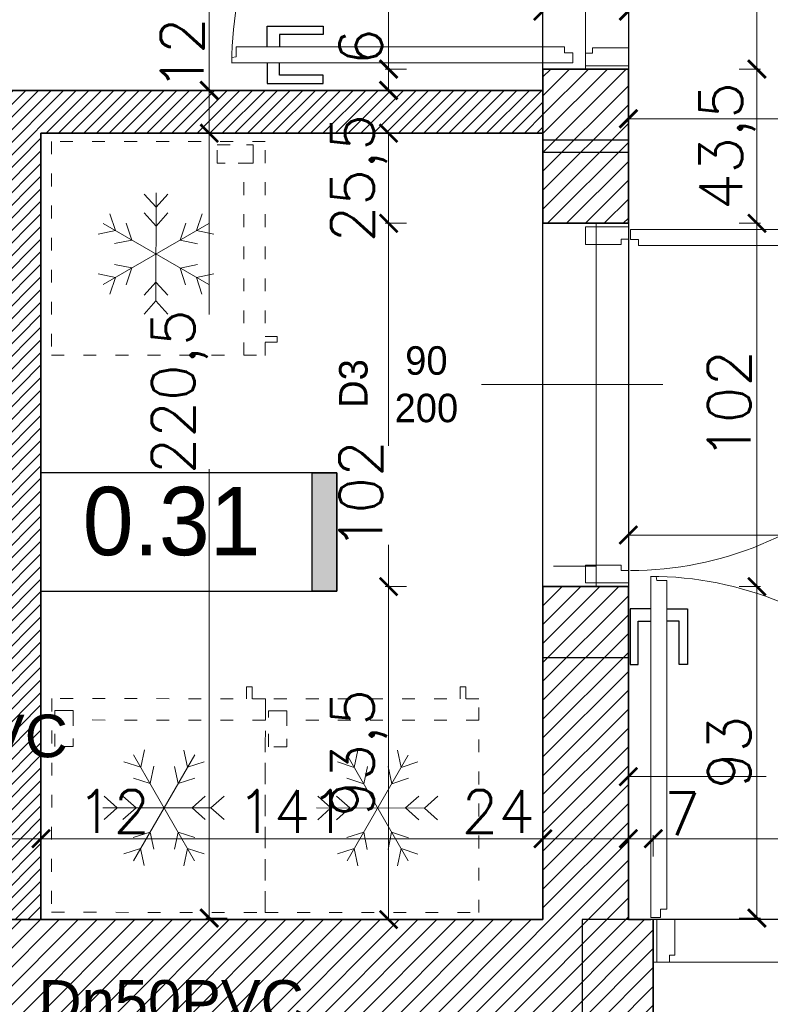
# Model space of a CAD drawing. Header units: millimetres. Extents: x -740 to 33545, y 5178 to 22494.
# Tile 108 of 250: x 9088 to 9299, y 10810 to 11086. Entities that reach past the tile are written whole.
import ezdxf
from ezdxf.lldxf.tags import DXFTag

# ---------------------------------------------------------------- set-up
doc = ezdxf.new("R2010")
doc.units = ezdxf.units.MM
doc.header["$MEASUREMENT"] = 0
doc.linetypes.add('ACAD_ISO03W100', pattern=[30, 12, -18])
doc.layers.get('Defpoints').update_dxf_attribs({"color": 252})
for name, color, linetype in [('_I_EKO_PODKLAD 3', 252, 'Continuous'), ('stolarka', 252, 'Continuous'), ('tabelki opis', 252, 'Continuous'), ('ULTRA-GASTRO TECHNOLOGIA', 252, 'Continuous')]:
    doc.layers.add(name, color=color, linetype=linetype)
for name, color, linetype, lineweight in [('_IS_EKO_KS_opis', 7, 'Continuous', 15), ('A_istniejÄ…ce Ĺ›ciany', 252, 'Continuous', 35), ('A_l.przerywana', 252, 'ICAD_ISO03W100', 9), ('A_opisy', 252, 'Continuous', 15), ('A_projektowane sciany', 252, 'Continuous', 35), ('A_wyposaĹĽenie', 252, 'Continuous', 9), ('l.przerywana', 252, 'ICAD_ISO03W100', 5), ('l.wypeĹ‚nien', 252, 'Continuous', 5), ('wymiarowanie', 252, 'Continuous', 9)]:
    doc.layers.add(name, color=color, linetype=linetype, lineweight=lineweight)
doc.styles.add('Arial_1', font='arial.ttf')
doc.styles.add('styl2', font='simplex.shx')
tags = doc.linetypes.add('ICAD_ISO03W100', pattern=[30, 12, -18]).pattern_tags.tags
tags[6:7] = [DXFTag(74, 4), DXFTag(75, 0), DXFTag(340, '0'), DXFTag(46, 1.0), DXFTag(50, 0.0), DXFTag(44, 0.0), DXFTag(45, 0.0)]
tags[4:5] = [DXFTag(74, 4), DXFTag(75, 0), DXFTag(340, '0'), DXFTag(46, 1.0), DXFTag(50, 0.0), DXFTag(44, 0.0), DXFTag(45, 0.0)]
doc.dimstyles.new('Skala 1-50', dxfattribs={"dimtxt": 12, "dimasz": 5, "dimexe": 1, "dimexo": 1, "dimgap": 1.5, "dimtad": 1, "dimdec": 1, "dimrnd": 0.5, "dimtxsty": 'styl2', "dimblk": 'ARCHTICK', "dimcen": 5, "dimadec": 0, "dimazin": 0, "dimtfac": 1, "dimtdec": 1, "dimtmove": 1, "dimatfit": 3, "dimldrblk": 'ARCHTICK', "dimfxl": 0, "dimlwd": -1, "dimlwe": -1, "dimarcsym": 0})

# ---------------------------------------------------------------- blocks, each defined once
blk = doc.blocks.new('_ArchTick')
at = {"color": 0, "linetype": 'ByBlock', "const_width": 0.15}
blk.add_lwpolyline([(-0.5, -0.5), (0.5, 0.5)], dxfattribs=at)
blk = doc.blocks.new('*D1146')
at = {"layer": 'Defpoints', "color": 0}
for p in [(9235.19, 11088.59), (8932.19, 11067.32), (9235.19, 11050.67)]:
    blk.add_point(p, dxfattribs=at)
at = {"layer": 'wymiarowanie', "color": 0}
for p, q in [((8932.19, 11083.59), (8932.19, 11089.59)), ((9235.19, 11083.59), (9235.19, 11089.59)), ((8932.19, 11088.59), (9097.67, 11088.59)), ((9235.19, 11088.59), (9127.19, 11088.59))]:
    blk.add_line(p, q, dxfattribs=at)
at = {"layer": 'wymiarowanie', "color": 0, "xscale": 5, "yscale": 5, "zscale": 5, "rotation": 180}
blk.add_blockref('_ArchTick', (8932.19, 11088.59), dxfattribs=at)
at = {"layer": 'wymiarowanie', "color": 0, "xscale": 5, "yscale": 5, "zscale": 5}
blk.add_blockref('_ArchTick', (9235.19, 11088.59), dxfattribs=at)
at = {"layer": 'wymiarowanie', "color": 0, "insert": (9112.43, 11096.39), "char_height": 12, "attachment_point": 5, "style": 'styl2'}
blk.add_mtext('303', dxfattribs=at)
blk = doc.blocks.new('*D1147')
at = {"layer": 'Defpoints', "color": 0}
for p in [(9259.19, 11088.59), (9259.19, 11074.65), (9235.19, 11050.67)]:
    blk.add_point(p, dxfattribs=at)
at = {"layer": 'wymiarowanie', "color": 0}
for p, q in [((9235.19, 11083.59), (9235.19, 11089.59)), ((9259.19, 11083.59), (9259.19, 11089.59)), ((9235.19, 11088.59), (9259.19, 11088.59)), ((9259.19, 11088.59), (9291.95, 11088.59))]:
    blk.add_line(p, q, dxfattribs=at)
at = {"layer": 'wymiarowanie', "color": 0, "xscale": 5, "yscale": 5, "zscale": 5, "rotation": 180}
blk.add_blockref('_ArchTick', (9235.19, 11088.59), dxfattribs=at)
at = {"layer": 'wymiarowanie', "color": 0, "xscale": 5, "yscale": 5, "zscale": 5}
blk.add_blockref('_ArchTick', (9259.19, 11088.59), dxfattribs=at)
at = {"layer": 'wymiarowanie', "color": 0, "insert": (9281.67, 11096.24), "char_height": 12, "attachment_point": 5, "style": 'styl2'}
blk.add_mtext('24', dxfattribs=at)
blk = doc.blocks.new('*D1148')
at = {"layer": 'Defpoints', "color": 0}
for p in [(9384.19, 11058.36), (9259.19, 11044.42), (9384.19, 11040.75)]:
    blk.add_point(p, dxfattribs=at)
at = {"layer": 'wymiarowanie', "color": 0}
for p, q in [((9259.19, 11053.36), (9259.19, 11059.36)), ((9384.19, 11053.36), (9384.19, 11059.36)), ((9259.19, 11058.36), (9302.96, 11058.36)), ((9384.19, 11058.36), (9330.59, 11058.36))]:
    blk.add_line(p, q, dxfattribs=at)
at = {"layer": 'wymiarowanie', "color": 0, "xscale": 5, "yscale": 5, "zscale": 5, "rotation": 180}
blk.add_blockref('_ArchTick', (9259.19, 11058.36), dxfattribs=at)
at = {"layer": 'wymiarowanie', "color": 0, "xscale": 5, "yscale": 5, "zscale": 5}
blk.add_blockref('_ArchTick', (9384.19, 11058.36), dxfattribs=at)
at = {"layer": 'wymiarowanie', "color": 0, "insert": (9316.77, 11066.16), "char_height": 12, "attachment_point": 5, "style": 'styl2'}
blk.add_mtext('125', dxfattribs=at)
blk = doc.blocks.new('A$C176D455E')
at = {"layer": '_I_EKO_PODKLAD 3', "lineweight": 9}
for p, q in [((16.24, 30.32), (12.93, 34.01)), ((16.24, 30.32), (19.55, 34.01)), ((4.85, 23.74), (3.31, 28.45)), ((16.24, 25.02), (12.93, 28.71)), ((16.24, 0), (16.24, 30.32)), ((16.24, 25.02), (19.55, 28.71)), ((27.64, 23.74), (29.17, 28.45)), ((31.11, 8.58), (1.38, 25.75)), ((1.38, 8.58), (31.11, 25.75)), ((9.44, 21.09), (7.9, 25.8)), ((23.04, 21.09), (24.58, 25.8)), ((4.85, 23.74), (0, 22.72)), ((27.64, 23.74), (32.48, 22.72)), ((9.44, 21.09), (4.59, 20.07)), ((23.04, 21.09), (27.89, 20.07)), ((9.44, 13.24), (4.59, 14.26)), ((23.04, 13.24), (27.89, 14.26)), ((4.85, 10.59), (0, 11.61)), ((9.44, 13.24), (7.9, 8.53)), ((23.04, 13.24), (24.58, 8.53)), ((27.64, 10.59), (32.48, 11.61)), ((4.85, 10.59), (3.31, 5.88)), ((16.24, 9.31), (12.93, 5.62)), ((16.24, 9.31), (19.55, 5.62)), ((27.64, 10.59), (29.17, 5.88)), ((16.24, 4.01), (12.93, 0.32)), ((16.24, 4.01), (19.55, 0.32))]:
    blk.add_line(p, q, dxfattribs=at)
blk = doc.blocks.new('A$C740E6856')
at = {"layer": '_I_EKO_PODKLAD 3', "linetype": 'ACAD_ISO03W100', "lineweight": 13, "ltscale": 0.3}
for p, q in [((9.37, 60), (9.37, 6.02)), ((0, 54.74), (3.37, 54.74))]:
    blk.add_line(p, q, dxfattribs=at)
at = {"layer": '_I_EKO_PODKLAD 3', "lineweight": 13}
for p, q in [((3.37, 56.27), (0, 56.27)), ((0, 56.27), (0, 54.74))]:
    blk.add_line(p, q, dxfattribs=at)
at = {"layer": '_I_EKO_PODKLAD 3', "linetype": 'ACAD_ISO03W100', "lineweight": 13, "ltscale": 0.3}
blk.add_lwpolyline([(3.37, 0), (63.37, 0), (63.37, 60), (3.37, 60)], close=True, dxfattribs=at)
at = {"layer": '_I_EKO_PODKLAD 3', "linetype": 'ACAD_ISO03W100', "lineweight": 13, "ltscale": 0.5}
blk.add_lwpolyline([(8.65, 0.91), (6.75, 0.91), (6.75, 6.02), (10.98, 6.02)], dxfattribs=at)
at = {"layer": '_I_EKO_PODKLAD 3', "linetype": 'ACAD_ISO03W100', "lineweight": 13, "ltscale": 0.3}
blk.add_lwpolyline([(14.61, 6.02), (16.85, 6.02), (16.85, 0.91), (11.8, 0.91)], dxfattribs=at)
at = {"layer": '_I_EKO_PODKLAD 3'}
blk.add_blockref('A$C176D455E', (17.78, 14.41), dxfattribs=at)
blk = doc.blocks.new('*D1300')
at = {"layer": 'Defpoints', "color": 0}
for p in [(9161.1, 11191.52), (9141.48, 11066.32), (9159.56, 11066.32)]:
    blk.add_point(p, dxfattribs=at)
at = {"layer": 'wymiarowanie', "color": 0}
for p, q in [((9146.48, 11191.52), (9140.48, 11191.52)), ((9141.48, 11191.52), (9141.48, 11176.02)), ((9141.48, 11066.32), (9141.48, 11148.38)), ((9146.48, 11066.32), (9140.48, 11066.32))]:
    blk.add_line(p, q, dxfattribs=at)
at = {"layer": 'wymiarowanie', "color": 0, "xscale": 5, "yscale": 5, "zscale": 5}
for p, rotation in [((9141.48, 11191.52), 90), ((9141.48, 11066.32), 270)]:
    blk.add_blockref('_ArchTick', p, dxfattribs=dict(at, rotation=rotation))
at = {"layer": 'wymiarowanie', "color": 0, "insert": (9133.68, 11162.2), "char_height": 12, "attachment_point": 5, "rotation": 90, "style": 'styl2'}
blk.add_mtext('125', dxfattribs=at)
blk = doc.blocks.new('*D1301')
at = {"layer": 'Defpoints', "color": 0}
for p in [(9112.54, 11323.52), (9083.25, 11066.32), (9111.54, 11066.32)]:
    blk.add_point(p, dxfattribs=at)
at = {"layer": 'wymiarowanie', "color": 0}
for p, q in [((9088.25, 11323.52), (9082.25, 11323.52)), ((9083.25, 11323.52), (9083.25, 11226.77)), ((9083.25, 11066.32), (9083.25, 11196.95)), ((9088.25, 11066.32), (9082.25, 11066.32))]:
    blk.add_line(p, q, dxfattribs=at)
at = {"layer": 'wymiarowanie', "color": 0, "xscale": 5, "yscale": 5, "zscale": 5}
for p, rotation in [((9083.25, 11323.52), 90), ((9083.25, 11066.32), 270)]:
    blk.add_blockref('_ArchTick', p, dxfattribs=dict(at, rotation=rotation))
at = {"layer": 'wymiarowanie', "color": 0, "insert": (9075.45, 11211.86), "char_height": 12, "attachment_point": 5, "rotation": 90, "style": 'styl2'}
blk.add_mtext('257', dxfattribs=at)
blk = doc.blocks.new('*D2262')
at = {"layer": 'Defpoints', "color": 0}
for p in [(9154.45, 11066.32), (9141.48, 11054.32), (9154.45, 11054.32)]:
    blk.add_point(p, dxfattribs=at)
at = {"layer": 'wymiarowanie', "color": 0}
for p, q in [((9146.48, 11066.32), (9140.48, 11066.32)), ((9141.48, 11066.32), (9141.48, 11054.32)), ((9146.48, 11054.32), (9140.48, 11054.32))]:
    blk.add_line(p, q, dxfattribs=at)
at = {"layer": 'wymiarowanie', "color": 0, "xscale": 5, "yscale": 5, "zscale": 5}
for p, rotation in [((9141.48, 11066.32), 90), ((9141.48, 11054.32), 270)]:
    blk.add_blockref('_ArchTick', p, dxfattribs=dict(at, rotation=rotation))
at = {"layer": 'wymiarowanie', "color": 0, "insert": (9133.83, 11076.53), "char_height": 12, "attachment_point": 5, "rotation": 90, "style": 'styl2'}
blk.add_mtext('12', dxfattribs=at)
blk = doc.blocks.new('*D2263')
at = {"layer": 'Defpoints', "color": 0}
for p in [(9154.45, 11054.32), (9141.48, 10833.91), (9160.29, 10833.91)]:
    blk.add_point(p, dxfattribs=at)
at = {"layer": 'wymiarowanie', "color": 0}
for p, q in [((9146.48, 11054.32), (9140.48, 11054.32)), ((9141.48, 11054.32), (9141.48, 11003.38)), ((9141.48, 10833.91), (9141.48, 10959.98)), ((9146.48, 10833.91), (9140.48, 10833.91))]:
    blk.add_line(p, q, dxfattribs=at)
at = {"layer": 'wymiarowanie', "color": 0, "xscale": 5, "yscale": 5, "zscale": 5}
for p, rotation in [((9141.48, 11054.32), 90), ((9141.48, 10833.91), 270)]:
    blk.add_blockref('_ArchTick', p, dxfattribs=dict(at, rotation=rotation))
at = {"layer": 'wymiarowanie', "color": 0, "insert": (9133.13, 10981.68), "char_height": 12, "attachment_point": 5, "rotation": 90, "style": 'styl2'}
blk.add_mtext('220,5', dxfattribs=at)
blk = doc.blocks.new('*D2268')
at = {"layer": 'Defpoints', "color": 0}
for p in [(9259.19, 10886.01), (9604.19, 10886.01), (9259.19, 10873.67)]:
    blk.add_point(p, dxfattribs=at)
at = {"layer": 'wymiarowanie', "color": 0}
for p, q in [((9259.19, 10878.67), (9259.19, 10872.67)), ((9604.19, 10878.67), (9604.19, 10872.67)), ((9259.19, 10873.67), (9399.62, 10873.67)), ((9604.19, 10873.67), (9429.04, 10873.67))]:
    blk.add_line(p, q, dxfattribs=at)
at = {"layer": 'wymiarowanie', "color": 0, "xscale": 5, "yscale": 5, "zscale": 5, "rotation": 180}
blk.add_blockref('_ArchTick', (9259.19, 10873.67), dxfattribs=at)
at = {"layer": 'wymiarowanie', "color": 0, "xscale": 5, "yscale": 5, "zscale": 5}
blk.add_blockref('_ArchTick', (9604.19, 10873.67), dxfattribs=at)
at = {"layer": 'wymiarowanie', "color": 0, "insert": (9414.33, 10881.47), "char_height": 12, "attachment_point": 5, "style": 'styl2'}
blk.add_mtext('345', dxfattribs=at)
blk = doc.blocks.new('*D2269')
at = {"layer": 'Defpoints', "color": 0}
for p in [(9235.19, 10871.63), (9259.19, 10868.55), (9235.19, 10856.21)]:
    blk.add_point(p, dxfattribs=at)
at = {"layer": 'wymiarowanie', "color": 0}
for p, q in [((9235.19, 10861.21), (9235.19, 10855.21)), ((9259.19, 10861.21), (9259.19, 10855.21)), ((9259.19, 10856.21), (9235.19, 10856.21))]:
    blk.add_line(p, q, dxfattribs=at)
at = {"layer": 'wymiarowanie', "color": 0, "xscale": 5, "yscale": 5, "zscale": 5, "rotation": 180}
blk.add_blockref('_ArchTick', (9235.19, 10856.21), dxfattribs=at)
at = {"layer": 'wymiarowanie', "color": 0, "xscale": 5, "yscale": 5, "zscale": 5}
blk.add_blockref('_ArchTick', (9259.19, 10856.21), dxfattribs=at)
at = {"layer": 'wymiarowanie', "color": 0, "insert": (9222.63, 10863.86), "char_height": 12, "attachment_point": 5, "style": 'styl2'}
blk.add_mtext('24', dxfattribs=at)
blk = doc.blocks.new('*D2270')
at = {"layer": 'Defpoints', "color": 0}
for p in [(9094.19, 10875.58), (9235.19, 10871.63), (9094.19, 10856.21)]:
    blk.add_point(p, dxfattribs=at)
at = {"layer": 'wymiarowanie', "color": 0}
for p, q in [((9094.19, 10861.21), (9094.19, 10855.21)), ((9235.19, 10861.21), (9235.19, 10855.21)), ((9235.19, 10856.21), (9094.19, 10856.21))]:
    blk.add_line(p, q, dxfattribs=at)
at = {"layer": 'wymiarowanie', "color": 0, "xscale": 5, "yscale": 5, "zscale": 5, "rotation": 180}
blk.add_blockref('_ArchTick', (9094.19, 10856.21), dxfattribs=at)
at = {"layer": 'wymiarowanie', "color": 0, "xscale": 5, "yscale": 5, "zscale": 5}
blk.add_blockref('_ArchTick', (9235.19, 10856.21), dxfattribs=at)
at = {"layer": 'wymiarowanie', "color": 0, "insert": (9164.69, 10863.86), "char_height": 12, "attachment_point": 5, "style": 'styl2'}
blk.add_mtext('141', dxfattribs=at)
blk = doc.blocks.new('*D2273')
at = {"layer": 'Defpoints', "color": 0}
for p in [(9082.19, 10869.69), (9094.19, 10869.69), (9082.19, 10856.21)]:
    blk.add_point(p, dxfattribs=at)
at = {"layer": 'wymiarowanie', "color": 0}
for p, q in [((9082.19, 10861.21), (9082.19, 10855.21)), ((9094.19, 10861.21), (9094.19, 10855.21)), ((9094.19, 10856.21), (9082.19, 10856.21)), ((9094.19, 10856.21), (9123.82, 10856.21))]:
    blk.add_line(p, q, dxfattribs=at)
at = {"layer": 'wymiarowanie', "color": 0, "xscale": 5, "yscale": 5, "zscale": 5, "rotation": 180}
blk.add_blockref('_ArchTick', (9082.19, 10856.21), dxfattribs=at)
at = {"layer": 'wymiarowanie', "color": 0, "xscale": 5, "yscale": 5, "zscale": 5}
blk.add_blockref('_ArchTick', (9094.19, 10856.21), dxfattribs=at)
at = {"layer": 'wymiarowanie', "color": 0, "insert": (9114.56, 10863.86), "char_height": 12, "attachment_point": 5, "style": 'styl2'}
blk.add_mtext('12', dxfattribs=at)
blk = doc.blocks.new('*D2534')
at = {"layer": 'Defpoints', "color": 0}
for p in [(9235.19, 11125.14), (9077.19, 11066.32), (9235.19, 11066.32)]:
    blk.add_point(p, dxfattribs=at)
at = {"layer": 'wymiarowanie', "color": 0}
for p, q in [((9077.19, 11120.14), (9077.19, 11126.14)), ((9077.19, 11125.14), (9235.19, 11125.14)), ((9235.19, 11120.14), (9235.19, 11126.14))]:
    blk.add_line(p, q, dxfattribs=at)
at = {"layer": 'wymiarowanie', "color": 0, "xscale": 5, "yscale": 5, "zscale": 5, "rotation": 180}
blk.add_blockref('_ArchTick', (9077.19, 11125.14), dxfattribs=at)
at = {"layer": 'wymiarowanie', "color": 0, "xscale": 5, "yscale": 5, "zscale": 5}
blk.add_blockref('_ArchTick', (9235.19, 11125.14), dxfattribs=at)
at = {"layer": 'wymiarowanie', "color": 0, "insert": (9156.19, 11132.94), "char_height": 12, "attachment_point": 5, "style": 'styl2'}
blk.add_mtext('158', dxfattribs=at)
blk = doc.blocks.new('*D2538')
at = {"layer": 'Defpoints', "color": 0}
for p in [(9384.19, 10958.52), (9259.19, 10954.08), (9384.19, 10941.47)]:
    blk.add_point(p, dxfattribs=at)
at = {"layer": 'wymiarowanie', "color": 0}
for p, q in [((9259.19, 10946.47), (9259.19, 10940.47)), ((9384.19, 10946.47), (9384.19, 10940.47)), ((9259.19, 10941.47), (9384.19, 10941.47))]:
    blk.add_line(p, q, dxfattribs=at)
at = {"layer": 'wymiarowanie', "color": 0, "xscale": 5, "yscale": 5, "zscale": 5, "rotation": 180}
blk.add_blockref('_ArchTick', (9259.19, 10941.47), dxfattribs=at)
at = {"layer": 'wymiarowanie', "color": 0, "xscale": 5, "yscale": 5, "zscale": 5}
blk.add_blockref('_ArchTick', (9384.19, 10941.47), dxfattribs=at)
at = {"layer": 'wymiarowanie', "color": 0, "insert": (9321.69, 10949.27), "char_height": 12, "attachment_point": 5, "style": 'styl2'}
blk.add_mtext('125', dxfattribs=at)
blk = doc.blocks.new('*D2542')
at = {"layer": 'Defpoints', "color": 0}
for p in [(9266.19, 10856.21), (9259.19, 10833.52), (9266.19, 10833.52)]:
    blk.add_point(p, dxfattribs=at)
at = {"layer": 'wymiarowanie', "color": 0}
for p, q in [((9259.19, 10851.21), (9259.19, 10857.21)), ((9266.19, 10851.21), (9266.19, 10857.21)), ((9259.19, 10856.21), (9266.19, 10856.21))]:
    blk.add_line(p, q, dxfattribs=at)
at = {"layer": 'wymiarowanie', "color": 0, "xscale": 5, "yscale": 5, "zscale": 5, "rotation": 180}
blk.add_blockref('_ArchTick', (9259.19, 10856.21), dxfattribs=at)
at = {"layer": 'wymiarowanie', "color": 0, "xscale": 5, "yscale": 5, "zscale": 5}
blk.add_blockref('_ArchTick', (9266.19, 10856.21), dxfattribs=at)
at = {"layer": 'wymiarowanie', "color": 0, "insert": (9274.31, 10863.19), "char_height": 12, "attachment_point": 5, "style": 'styl2'}
blk.add_mtext('7', dxfattribs=at)
blk = doc.blocks.new('*D2543')
at = {"layer": 'Defpoints', "color": 0}
for p in [(9368.19, 10856.21), (9266.19, 10833.52), (9368.19, 10833.52)]:
    blk.add_point(p, dxfattribs=at)
at = {"layer": 'wymiarowanie', "color": 0}
for p, q in [((9266.19, 10851.21), (9266.19, 10857.21)), ((9368.19, 10851.21), (9368.19, 10857.21)), ((9266.19, 10856.21), (9332.42, 10856.21)), ((9368.19, 10856.21), (9360.19, 10856.21))]:
    blk.add_line(p, q, dxfattribs=at)
at = {"layer": 'wymiarowanie', "color": 0, "xscale": 5, "yscale": 5, "zscale": 5, "rotation": 180}
blk.add_blockref('_ArchTick', (9266.19, 10856.21), dxfattribs=at)
at = {"layer": 'wymiarowanie', "color": 0, "xscale": 5, "yscale": 5, "zscale": 5}
blk.add_blockref('_ArchTick', (9368.19, 10856.21), dxfattribs=at)
at = {"layer": 'wymiarowanie', "color": 0, "insert": (9346.3, 10864.01), "char_height": 12, "attachment_point": 5, "style": 'styl2'}
blk.add_mtext('102', dxfattribs=at)
blk = doc.blocks.new('*D2707')
at = {"layer": 'Defpoints', "color": 0}
for p in [(9235.19, 11174.32), (9191.85, 11072.32), (9235.19, 11072.32)]:
    blk.add_point(p, dxfattribs=at)
at = {"layer": 'wymiarowanie', "color": 0}
for p, q in [((9196.85, 11174.32), (9190.85, 11174.32)), ((9191.85, 11174.32), (9191.85, 11072.32)), ((9196.85, 11072.32), (9190.85, 11072.32))]:
    blk.add_line(p, q, dxfattribs=at)
at = {"layer": 'wymiarowanie', "color": 0, "xscale": 5, "yscale": 5, "zscale": 5}
for p, rotation in [((9191.85, 11174.32), 90), ((9191.85, 11072.32), 270)]:
    blk.add_blockref('_ArchTick', p, dxfattribs=dict(at, rotation=rotation))
at = {"layer": 'wymiarowanie', "color": 0, "insert": (9184.05, 11123.32), "char_height": 12, "attachment_point": 5, "rotation": 90, "style": 'styl2'}
blk.add_mtext('102', dxfattribs=at)
blk = doc.blocks.new('*D2708')
at = {"layer": 'Defpoints', "color": 0}
for p in [(9235.19, 11072.32), (9191.85, 11066.32), (9235.19, 11066.32)]:
    blk.add_point(p, dxfattribs=at)
at = {"layer": 'wymiarowanie', "color": 0}
for p, q in [((9196.85, 11072.32), (9190.85, 11072.32)), ((9191.85, 11072.32), (9191.85, 11066.32)), ((9196.85, 11066.32), (9190.85, 11066.32))]:
    blk.add_line(p, q, dxfattribs=at)
at = {"layer": 'wymiarowanie', "color": 0, "xscale": 5, "yscale": 5, "zscale": 5}
for p, rotation in [((9191.85, 11072.32), 90), ((9191.85, 11066.32), 270)]:
    blk.add_blockref('_ArchTick', p, dxfattribs=dict(at, rotation=rotation))
at = {"layer": 'wymiarowanie', "color": 0, "insert": (9184.05, 11078.59), "char_height": 12, "attachment_point": 5, "rotation": 90, "style": 'styl2'}
blk.add_mtext('6', dxfattribs=at)
blk = doc.blocks.new('*D2710')
at = {"layer": 'Defpoints', "color": 0}
for p in [(9235.19, 11054.32), (9191.85, 11029.02), (9235.19, 11029.02)]:
    blk.add_point(p, dxfattribs=at)
at = {"layer": 'wymiarowanie', "color": 0}
for p, q in [((9196.85, 11054.32), (9190.85, 11054.32)), ((9191.85, 11054.32), (9191.85, 11029.02)), ((9196.85, 11029.02), (9190.85, 11029.02))]:
    blk.add_line(p, q, dxfattribs=at)
at = {"layer": 'wymiarowanie', "color": 0, "xscale": 5, "yscale": 5, "zscale": 5}
for p, rotation in [((9191.85, 11054.32), 90), ((9191.85, 11029.02), 270)]:
    blk.add_blockref('_ArchTick', p, dxfattribs=dict(at, rotation=rotation))
at = {"layer": 'wymiarowanie', "color": 0, "insert": (9183.5, 11041.67), "char_height": 12, "attachment_point": 5, "rotation": 90, "style": 'styl2'}
blk.add_mtext('25,5', dxfattribs=at)
blk = doc.blocks.new('*D2711')
at = {"layer": 'Defpoints', "color": 0}
for p in [(9235.19, 11029.02), (9191.85, 10927.02), (9235.19, 10927.02)]:
    blk.add_point(p, dxfattribs=at)
at = {"layer": 'wymiarowanie', "color": 0}
for p, q in [((9196.85, 11029.02), (9190.85, 11029.02)), ((9191.85, 11029.02), (9191.85, 10966.53)), ((9191.85, 10927.02), (9191.85, 10938.76)), ((9196.85, 10927.02), (9190.85, 10927.02))]:
    blk.add_line(p, q, dxfattribs=at)
at = {"layer": 'wymiarowanie', "color": 0, "xscale": 5, "yscale": 5, "zscale": 5}
for p, rotation in [((9191.85, 11029.02), 90), ((9191.85, 10927.02), 270)]:
    blk.add_blockref('_ArchTick', p, dxfattribs=dict(at, rotation=rotation))
at = {"layer": 'wymiarowanie', "color": 0, "insert": (9184.05, 10952.65), "char_height": 12, "attachment_point": 5, "rotation": 90, "style": 'styl2'}
blk.add_mtext('102', dxfattribs=at)
blk = doc.blocks.new('*D2712')
at = {"layer": 'Defpoints', "color": 0}
for p in [(9235.19, 10927.02), (9191.85, 10833.52), (9235.19, 10833.52)]:
    blk.add_point(p, dxfattribs=at)
at = {"layer": 'wymiarowanie', "color": 0}
for p, q in [((9196.85, 10927.02), (9190.85, 10927.02)), ((9191.85, 10927.02), (9191.85, 10833.52)), ((9196.85, 10833.52), (9190.85, 10833.52))]:
    blk.add_line(p, q, dxfattribs=at)
at = {"layer": 'wymiarowanie', "color": 0, "xscale": 5, "yscale": 5, "zscale": 5}
for p, rotation in [((9191.85, 10927.02), 90), ((9191.85, 10833.52), 270)]:
    blk.add_blockref('_ArchTick', p, dxfattribs=dict(at, rotation=rotation))
at = {"layer": 'wymiarowanie', "color": 0, "insert": (9183.5, 10880.27), "char_height": 12, "attachment_point": 5, "rotation": 90, "style": 'styl2'}
blk.add_mtext('93,5', dxfattribs=at)
blk = doc.blocks.new('*D2724')
at = {"layer": 'Defpoints', "color": 0}
for p in [(9259.11, 11174.32), (9259.19, 11072.32), (9295.31, 11072.32)]:
    blk.add_point(p, dxfattribs=at)
at = {"layer": 'wymiarowanie', "color": 0}
for p, q in [((9290.31, 11174.32), (9296.31, 11174.32)), ((9295.31, 11174.32), (9295.31, 11072.32)), ((9290.31, 11072.32), (9296.31, 11072.32))]:
    blk.add_line(p, q, dxfattribs=at)
at = {"layer": 'wymiarowanie', "color": 0, "xscale": 5, "yscale": 5, "zscale": 5}
for p, rotation in [((9295.31, 11174.32), 90), ((9295.31, 11072.32), 270)]:
    blk.add_blockref('_ArchTick', p, dxfattribs=dict(at, rotation=rotation))
at = {"layer": 'wymiarowanie', "color": 0, "insert": (9287.51, 11123.32), "char_height": 12, "attachment_point": 5, "rotation": 90, "style": 'styl2'}
blk.add_mtext('102', dxfattribs=at)
blk = doc.blocks.new('*D2725')
at = {"layer": 'Defpoints', "color": 0}
for p in [(9259.19, 11072.32), (9259.19, 11029.02), (9295.31, 11029.02)]:
    blk.add_point(p, dxfattribs=at)
at = {"layer": 'wymiarowanie', "color": 0}
for p, q in [((9290.31, 11072.32), (9296.31, 11072.32)), ((9295.31, 11072.32), (9295.31, 11029.02)), ((9290.31, 11029.02), (9296.31, 11029.02))]:
    blk.add_line(p, q, dxfattribs=at)
at = {"layer": 'wymiarowanie', "color": 0, "xscale": 5, "yscale": 5, "zscale": 5}
for p, rotation in [((9295.31, 11072.32), 90), ((9295.31, 11029.02), 270)]:
    blk.add_blockref('_ArchTick', p, dxfattribs=dict(at, rotation=rotation))
at = {"layer": 'wymiarowanie', "color": 0, "insert": (9286.97, 11050.67), "char_height": 12, "attachment_point": 5, "rotation": 90, "style": 'styl2'}
blk.add_mtext('43,5', dxfattribs=at)
blk = doc.blocks.new('*D2726')
at = {"layer": 'Defpoints', "color": 0}
for p in [(9259.19, 11029.02), (9259.19, 10927.02), (9295.31, 10927.02)]:
    blk.add_point(p, dxfattribs=at)
at = {"layer": 'wymiarowanie', "color": 0}
for p, q in [((9290.31, 11029.02), (9296.31, 11029.02)), ((9295.31, 11029.02), (9295.31, 10927.02)), ((9290.31, 10927.02), (9296.31, 10927.02))]:
    blk.add_line(p, q, dxfattribs=at)
at = {"layer": 'wymiarowanie', "color": 0, "xscale": 5, "yscale": 5, "zscale": 5}
for p, rotation in [((9295.31, 11029.02), 90), ((9295.31, 10927.02), 270)]:
    blk.add_blockref('_ArchTick', p, dxfattribs=dict(at, rotation=rotation))
at = {"layer": 'wymiarowanie', "color": 0, "insert": (9287.51, 10978.02), "char_height": 12, "attachment_point": 5, "rotation": 90, "style": 'styl2'}
blk.add_mtext('102', dxfattribs=at)
blk = doc.blocks.new('*D2727')
at = {"layer": 'Defpoints', "color": 0}
for p in [(9259.19, 10927.02), (9279.52, 10833.92), (9295.31, 10833.92)]:
    blk.add_point(p, dxfattribs=at)
at = {"layer": 'wymiarowanie', "color": 0}
for p, q in [((9290.31, 10927.02), (9296.31, 10927.02)), ((9295.31, 10927.02), (9295.31, 10833.92)), ((9290.31, 10833.92), (9296.31, 10833.92))]:
    blk.add_line(p, q, dxfattribs=at)
at = {"layer": 'wymiarowanie', "color": 0, "xscale": 5, "yscale": 5, "zscale": 5}
for p, rotation in [((9295.31, 10927.02), 90), ((9295.31, 10833.92), 270)]:
    blk.add_blockref('_ArchTick', p, dxfattribs=dict(at, rotation=rotation))
at = {"layer": 'wymiarowanie', "color": 0, "insert": (9287.51, 10880.47), "char_height": 12, "attachment_point": 5, "rotation": 90, "style": 'styl2'}
blk.add_mtext('93', dxfattribs=at)

msp = doc.modelspace()

# ---------------------------------------------------------------- hatches: boundary and pattern name
at = {"layer": 'l.wypeĹ‚nien'}
h = msp.add_hatch(dxfattribs=at)
h.set_pattern_fill('ANSI31', color=256, scale=30, style=0)
edge = h.paths.add_edge_path()
edge.add_line((8932.19, 10920.7), (8932.19, 10978.67))
edge.add_line((8932.19, 10978.67), (8932.19, 11023.17))
edge.add_line((8932.19, 11023.17), (8932.19, 11086.55))
edge.add_line((8932.19, 11086.55), (8932.19, 11090.05))
edge.add_line((8932.19, 11090.05), (8887.19, 11090.05))
edge.add_line((8887.19, 11090.05), (8887.19, 10920.7))
edge.add_line((8887.19, 10920.7), (8932.19, 10920.7))
h.paths.add_polyline_path([(9644.52, 11095.63), (9645.19, 11095.63), (9645.19, 11322.32), (9879.19, 11322.32), (9879.19, 11234.32), (9924.19, 11234.32), (9924.19, 11368.7), (9592.09, 11368.7), (9506.19, 11368.7), (9506.19, 11323.52), (9604.19, 11323.52), (9604.19, 11095.63)])
h.paths.add_polyline_path([(8887.19, 10686.04), (8932.19, 10686.04), (8932.19, 10794.52), (9246.19, 10794.52), (9246.19, 10833.52), (9259.19, 10833.52), (9259.19, 10907.02), (9235.19, 10907.02), (9235.19, 10833.52), (8932.19, 10833.52), (8932.19, 10920.7), (8887.19, 10920.7)])
h.paths.add_polyline_path([(8975.77, 11323.52), (9235.19, 11323.52), (9259.19, 11323.52), (9360.94, 11323.52), (9360.94, 11368.7), (8975.77, 11368.7)])
h.paths.add_polyline_path([(8887.19, 11368.7), (8887.19, 11236.3), (8907.93, 11236.3), (8932.19, 11236.3), (8932.19, 11323.52), (8975.77, 11323.52), (8975.77, 11368.7)])
h.paths.add_polyline_path([(9604.19, 11095.63), (9644.52, 11095.63), (9644.52, 11090.06), (9645.19, 11090.06), (9645.19, 11005.43), (9612.19, 11005.43), (9612.19, 11018.43), (9604.19, 11018.43)])
h.paths.add_polyline_path([(9924.19, 11095.63), (9924.19, 11158.89), (9879.19, 11158.89), (9879.19, 11095.63)])
h.paths.add_polyline_path([(9246.19, 10833.52), (9246.19, 10794.52), (9266.19, 10794.52), (9266.19, 10833.52)])
h.paths.add_polyline_path([(9879.19, 11078.49), (9924.19, 11078.59), (9924.19, 11095.63), (9879.19, 11095.63)])
h.paths.add_polyline_path([(9259.19, 10907.02), (9259.19, 10927.02), (9250.18, 10927.02), (9235.19, 10927.02), (9235.19, 10907.02)])
h.paths.add_polyline_path([(9235.19, 11072.32), (9235.19, 11052.32), (9259.19, 11052.32), (9259.19, 11072.32)])
h.paths.add_polyline_path([(9235.19, 11029.02), (9250.18, 11029.02), (9259.19, 11029.02), (9259.19, 11035.15), (9259.19, 11049.02), (9235.19, 11049.02)])
h.paths.add_polyline_path([(9235.19, 11323.52), (9235.19, 11303.52), (9259.19, 11303.52), (9259.19, 11323.52)])
h.paths.add_polyline_path([(9235.19, 11186.92), (9259.19, 11186.92), (9259.19, 11186.92), (9259.19, 11191.52), (9259.19, 11199.52), (9259.19, 11199.52), (9235.19, 11199.52), (9235.19, 11191.52)])
h.paths.add_polyline_path([(9235.19, 11174.32), (9247.19, 11174.32), (9259.19, 11174.32), (9259.19, 11174.32), (9259.19, 11186.92), (9259.19, 11186.92), (9235.19, 11186.92), (9235.19, 11174.32)])
h.paths.add_polyline_path([(9259.19, 11049.02), (9259.19, 11051.92), (9259.19, 11052.32), (9235.19, 11052.32), (9235.19, 11049.02), (9259.19, 11049.02)])
h = msp.add_hatch(dxfattribs=at)
h.set_pattern_fill('ANSI31', color=256, scale=20, style=0)
h.paths.add_polyline_path([(9094.19, 10833.52), (9094.19, 11054.32), (9235.19, 11054.32), (9235.19, 11066.32), (9077.19, 11066.32), (9077.19, 11054.32), (9082.19, 11054.32), (9082.19, 10946.52), (9077.19, 10946.52), (9077.19, 10938.52), (9082.19, 10938.52), (9082.19, 10833.52), (9094.19, 10833.52)])
h.paths.add_polyline_path([(9384.19, 10958.52), (9451.64, 10958.52), (9451.64, 10966.52), (9392.19, 10966.52), (9392.19, 11081.52), (9604.19, 11081.52), (9604.19, 11089.52), (9392.19, 11089.52), (9392.19, 11094.52), (9384.19, 11094.52)])
h.paths.add_polyline_path([(9612.19, 11005.43), (9645.19, 11005.43), (9645.19, 10990.32), (9645.19, 10978.32), (9645.19, 10951.32), (9604.19, 10951.32), (9604.19, 10958.52), (9543.64, 10958.52), (9543.64, 10966.52), (9604.19, 10966.52), (9604.19, 11018.43), (9612.19, 11018.43)])
h.paths.add_polyline_path([(8932.19, 11054.32), (8975.19, 11054.32), (8975.19, 11066.32), (8932.19, 11066.32)])
h.paths.add_polyline_path([(8932.19, 10938.52), (8985.19, 10938.52), (8985.19, 10946.52), (8932.19, 10946.52)])
at = {"layer": 'tabelki opis'}
msp.add_hatch(color=256, dxfattribs=at).paths.add_polyline_path([(9177.35, 10925.71), (9177.35, 10958.97), (9170.38, 10958.97), (9170.38, 10925.71)])

# ---------------------------------------------------------------- linework, layer by layer
at = {"layer": 'A_istniejÄ…ce Ĺ›ciany'}
for p, q in [((9235.19, 11072.32), (9259.19, 11072.32)), ((9259.19, 11071.98), (9259.19, 11051.92)), ((9265.48, 10833.52), (9259.19, 10833.52))]:
    msp.add_line(p, q, dxfattribs=at)
for points in [[(9235.19, 11072.32), (9235.19, 11029.02)], [(9259.19, 11051.92), (9259.19, 11072.32)], [(9094.19, 10833.52), (9094.19, 11054.32)], [(9094.19, 10946.52), (9094.19, 11054.32)], [(9259.19, 11029.02), (9259.19, 11051.92)], [(9235.19, 11029.02), (9259.19, 11029.02)], [(9235.19, 10927.02), (9235.19, 10833.52)], [(9235.19, 10927.02), (9259.19, 10927.02)], [(9259.19, 10833.52), (9259.19, 10927.02)], [(9235.19, 10833.52), (8932.19, 10833.52)], [(9266.19, 10833.52), (9266.19, 10794.52)]]:
    msp.add_lwpolyline(points, dxfattribs=at)
at = {"layer": 'A_l.przerywana', "lineweight": 30, "ltscale": 0.3}
for points in [[(9235.19, 11186.92), (9259.19, 11186.92), (9259.19, 11052.32), (9235.19, 11052.32)], [(9235.19, 11049.02), (9259.19, 11049.02), (9259.19, 10907.02), (9235.19, 10907.02)], [(9246.19, 10794.52), (9388.19, 10794.52), (9388.19, 10833.52), (9246.19, 10833.52)]]:
    msp.add_lwpolyline(points, close=True, dxfattribs=at)
at = {"layer": 'A_l.przerywana', "ltscale": 0.3}
for points in [[(9259.19, 11072.32), (9247.19, 11072.32), (9247.19, 11174.32), (9259.19, 11174.32)], [(9368.19, 10833.52), (9368.19, 10821.52), (9266.19, 10821.52), (9266.19, 10833.52)]]:
    msp.add_lwpolyline(points, close=True, dxfattribs=at)
msp.add_lwpolyline([(9238.18, 10932.77), (9250.18, 10932.77)], dxfattribs=at)
at = {"layer": 'A_opisy'}
msp.add_line((9268.87, 10983.77), (9213.87, 10983.77), dxfattribs=at)
at = {"layer": 'A_opisy', "ltscale": 0.3}
for points in [[(9187.87, 10983.77), (9213.87, 10983.77), (9213.87, 10996.77), (9187.87, 10996.77)], [(9187.87, 10970.77), (9213.87, 10970.77), (9213.87, 10983.77), (9187.87, 10983.77)]]:
    msp.add_lwpolyline(points, close=True, dxfattribs=at)
at = {"layer": 'A_projektowane sciany'}
for p, q in [((9235.19, 11066.32), (9077.19, 11066.32)), ((9094.19, 11054.32), (9235.19, 11054.32))]:
    msp.add_line(p, q, dxfattribs=at)
at = {"layer": 'l.przerywana', "ltscale": 0.3}
msp.add_lwpolyline([(9235.19, 11029.02), (9250.18, 11029.02), (9250.18, 10927.02), (9235.19, 10927.02)], dxfattribs=at)
at = {"layer": 'stolarka'}
for points in [[(9157.75, 11078.59), (9157.75, 11084.39), (9173.42, 11084.39), (9173.42, 11082.07), (9161.23, 11082.07), (9161.23, 11078.59)], [(9157.75, 11074.07), (9157.75, 11068.26), (9173.42, 11068.26), (9173.42, 11070.59), (9161.23, 11070.59), (9161.23, 11074.07)], [(9265.48, 10920.75), (9259.67, 10920.75), (9259.67, 10905.09), (9261.99, 10905.09), (9261.99, 10917.27), (9265.48, 10917.27)], [(9270, 10920.75), (9275.8, 10920.75), (9275.8, 10905.09), (9273.48, 10905.09), (9273.48, 10917.27), (9270, 10917.27)]]:
    msp.add_lwpolyline(points, dxfattribs=at)
at = {"layer": 'stolarka', "lineweight": 9}
for points in [[(9243.6, 11076.85), (9243.6, 11074.07), (9147.84, 11074.07), (9147.85, 11075.57), (9149, 11075.75), (9149, 11078.59), (9241.3, 11078.59), (9241.3, 11076.85), (9243.6, 11076.85)], [(9259.76, 11024.48), (9259.76, 11027.27), (9355.53, 11027.27), (9355.52, 11025.76), (9354.37, 11025.58), (9354.37, 11022.74), (9262.06, 11022.74), (9262.06, 11024.48), (9259.76, 11024.48)], [(9268.26, 10834.1), (9265.48, 10834.1), (9265.48, 10929.87), (9266.98, 10929.85), (9267.16, 10928.71), (9270, 10928.71), (9270, 10836.4), (9268.26, 10836.4), (9268.26, 10834.1)]]:
    msp.add_lwpolyline(points, dxfattribs=at)
at = {"layer": 'stolarka', "linetype": 'ICAD_ISO03W100', "lineweight": 13, "ltscale": 0.3}
for centre, start, end in [((9243.6, 11074.06), 90.0003, 180.0531), ((9259.76, 11027.27), 270.0003, 0.0531), ((9265.47, 10834.1), 0.0003, 90.0531)]:
    msp.add_arc(centre, 95.77, start, end, dxfattribs=at)
at = {"layer": 'tabelki opis'}
msp.add_lwpolyline([(9177.35, 10958.97), (9094.19, 10958.97), (9094.19, 10925.71), (9177.35, 10925.71), (9177.35, 10958.97)], dxfattribs=at)
msp.add_lwpolyline([(9177.35, 10925.71), (9170.38, 10925.71), (9170.38, 10958.97), (9177.35, 10958.97)], close=True, dxfattribs=at)
at = {"layer": 'ULTRA-GASTRO TECHNOLOGIA', "linetype": 'Continuous', "lineweight": 13}
for points in [[(9249.16, 11078.32), (9249.16, 11076.8), (9247.19, 11076.8), (9247.19, 11073.27), (9259.19, 11073.27), (9259.19, 11078.32), (9249.16, 11078.32)], [(9257.21, 11023.02), (9257.21, 11024.53), (9259.19, 11024.53), (9259.19, 11028.07), (9247.19, 11028.07), (9247.19, 11023.02), (9257.21, 11023.02)], [(9257.21, 10933.07), (9257.21, 10931.55), (9259.19, 10931.55), (9259.19, 10928.02), (9247.19, 10928.02), (9247.19, 10933.07), (9257.21, 10933.07)], [(9272.24, 10823.5), (9270.72, 10823.5), (9270.72, 10821.52), (9267.19, 10821.52), (9267.19, 10833.52), (9272.24, 10833.52), (9272.24, 10823.5)]]:
    msp.add_lwpolyline(points, dxfattribs=at)
at = {"layer": 'wymiarowanie'}
msp.add_line((9235.19, 10927.02), (9235.19, 10833.52), dxfattribs=at)

# ---------------------------------------------------------------- block references
at = {"layer": 'A_wyposaĹĽenie'}
for p, rotation in [((9160.55, 11051.94), 179.9616557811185), ((9097.23, 10898.93), 269.9616557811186), ((9157.23, 10898.89), 269.9616557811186)]:
    msp.add_blockref('A$C740E6856', p, dxfattribs=dict(at, rotation=rotation))

# ---------------------------------------------------------------- texts
at = {"layer": '_IS_EKO_KS_opis', "style": 'Arial_1'}
for s, p in [('Dn110PVC', (9017.89, 10879.08)), ('Dn50PVC', (9093.5, 10804.51))]:
    msp.add_text(s, height=12, dxfattribs=at).set_placement(p)
at = {"layer": 'tabelki opis', "insert": (9105.91, 10955.02), "char_height": 19.2, "width": 56.7, "attachment_point": 1}
msp.add_mtext('{\\fCentury Gothic|b0|i0|c238|p34;0.31}', dxfattribs=at)
at = {"layer": 'wymiarowanie', "insert": (2065.54, 10895.53), "char_height": 12, "width": 621.5287, "attachment_point": 1}
msp.add_mtext('\\pi621.52874;{\\fCentury Gothic|b0|i0|c238|p34;}\\P{\\fCentury Gothic|b0|i0|c238|p34;Daszek szklany systemowy o wym. 200 x 120 cm wykonany ze szkła }{\\fCentury Gothic|b0|i0|c238|p34;bezpiecznego 6.6.3 ESG/VSG}\\P{\\fCentury Gothic|b0|i0|c238|p34;mocowany na wspornikach w konstrukcji stalowej }\\P{\\fCentury Gothic|b0|i0|c238|p34;ocynkowancy i malowanych proszkowo w kolorze RAL 7016}', dxfattribs=at)

# ---------------------------------------------------------------- dimensions: what is measured, and where the dimension line sits
at = {"layer": 'wymiarowanie'}
for base, p1, p2, picture, middle in [((9083.25, 11066.32), (9112.54, 11323.52), (9111.54, 11066.32), '*D1301', (9083.25, 11211.86)), ((9141.48, 11066.32), (9161.1, 11191.52), (9159.56, 11066.32), '*D1300', (9141.48, 11162.2)), ((9141.48, 11054.32), (9154.45, 11066.32), (9154.45, 11054.32), '*D2262', (9141.48, 11076.53)), ((9191.85, 11066.32), (9235.19, 11072.32), (9235.19, 11066.32), '*D2708', (9191.85, 11078.59)), ((9141.48, 10833.91), (9154.45, 11054.32), (9160.29, 10833.91), '*D2263', (9141.48, 10981.68)), ((9191.85, 11029.02), (9235.19, 11054.32), (9235.19, 11029.02), '*D2710', (9191.85, 11041.67))]:
    dim = msp.add_linear_dim(base=base, p1=p1, p2=p2, angle=90, dimstyle='Skala 1-50', dxfattribs=at)
    dim.commit()
    dim.dimension.update_dxf_attribs({"geometry": picture, "text_midpoint": middle, "dimtype": 160})
for base, p1, p2, picture, middle in [((9191.85, 11072.32), (9235.19, 11174.32), (9235.19, 11072.32), '*D2707', (9184.05, 11123.32)), ((9295.31, 11072.32), (9259.11, 11174.32), (9259.19, 11072.32), '*D2724', (9287.51, 11123.32)), ((9295.31, 11029.02), (9259.19, 11072.32), (9259.19, 11029.02), '*D2725', (9286.97, 11050.67)), ((9295.31, 10927.02), (9259.19, 11029.02), (9259.19, 10927.02), '*D2726', (9287.51, 10978.02)), ((9191.85, 10833.52), (9235.19, 10927.02), (9235.19, 10833.52), '*D2712', (9183.5, 10880.27))]:
    dim = msp.add_linear_dim(base=base, p1=p1, p2=p2, angle=90, dimstyle='Skala 1-50', dxfattribs=at)
    dim.commit()
    dim.dimension.update_dxf_attribs({"geometry": picture, "text_midpoint": middle})
for base, p1, p2, picture, middle in [((9235.19, 11125.14), (9077.19, 11066.32), (9235.19, 11066.32), '*D2534', (9156.19, 11132.94)), ((9384.19, 10941.47), (9259.19, 10954.08), (9384.19, 10958.52), '*D2538', (9321.69, 10949.27)), ((9094.19, 10856.21), (9235.19, 10871.63), (9094.19, 10875.58), '*D2270', (9164.69, 10863.86))]:
    dim = msp.add_linear_dim(base=base, p1=p1, p2=p2, dimstyle='Skala 1-50', dxfattribs=at)
    dim.commit()
    dim.dimension.update_dxf_attribs({"geometry": picture, "text_midpoint": middle})
for base, p1, p2, picture, middle in [((9235.19, 11088.59), (8932.19, 11067.32), (9235.19, 11050.67), '*D1146', (9112.43, 11088.59)), ((9259.19, 11088.59), (9235.19, 11050.67), (9259.19, 11074.65), '*D1147', (9281.67, 11088.59)), ((9384.19, 11058.36), (9259.19, 11044.42), (9384.19, 11040.75), '*D1148', (9316.77, 11058.36)), ((9259.19, 10873.67), (9604.19, 10886.01), (9259.19, 10886.01), '*D2268', (9414.33, 10873.67)), ((9082.19, 10856.21), (9094.19, 10869.69), (9082.19, 10869.69), '*D2273', (9114.56, 10856.21)), ((9235.19, 10856.21), (9259.19, 10868.55), (9235.19, 10871.63), '*D2269', (9222.63, 10856.21)), ((9266.19, 10856.21), (9259.19, 10833.52), (9266.19, 10833.52), '*D2542', (9274.31, 10855.54))]:
    dim = msp.add_linear_dim(base=base, p1=p1, p2=p2, dimstyle='Skala 1-50', dxfattribs=at)
    dim.commit()
    dim.dimension.update_dxf_attribs({"geometry": picture, "text_midpoint": middle, "dimtype": 160})

# ---------------------------------------------------------------- next in the draw order: texts
at = {"layer": 'A_opisy', "ltscale": 0.3, "char_height": 8, "width": 26, "attachment_point": 5, "bg_fill": 2}
for s, insert in [('\\pi3.19200;{\\fCentury Gothic|b0|i0|c238|p0;90}\\P{\\fCentury Gothic|b0|i0|c238|p0;200}', (9200.87, 10983.77)), ('{\\fCentury Gothic|b0|i0|c238|p0;D3}', (9314.98, 10871.21))]:
    msp.add_mtext(s, dxfattribs=dict(at, insert=insert))

# ---------------------------------------------------------------- next in the draw order: linework, layer by layer
at = {"layer": 'A_opisy', "lineweight": 30, "ltscale": 0.3}
msp.add_lwpolyline([(9174.87, 10970.77), (9174.87, 10996.77), (9187.87, 10996.77), (9187.87, 10970.77)], close=True, dxfattribs=at)

# ---------------------------------------------------------------- next in the draw order: dimensions: what is measured, and where the dimension line sits
at = {"layer": 'wymiarowanie'}
dim = msp.add_linear_dim(base=(9295.31, 10833.92), p1=(9259.19, 10927.02), p2=(9279.52, 10833.92), angle=90, dimstyle='Skala 1-50', dxfattribs=at)
dim.commit()
dim.dimension.update_dxf_attribs({"geometry": '*D2727', "text_midpoint": (9287.51, 10880.47)})
dim = msp.add_linear_dim(base=(9368.19, 10856.21), p1=(9266.19, 10833.52), p2=(9368.19, 10833.52), dimstyle='Skala 1-50', dxfattribs=at)
dim.commit()
dim.dimension.update_dxf_attribs({"geometry": '*D2543', "text_midpoint": (9346.3, 10856.21), "dimtype": 160})

# ---------------------------------------------------------------- next in the draw order: texts
at = {"layer": 'A_opisy', "ltscale": 0.3, "insert": (9181.99, 10984.03), "char_height": 8, "width": 26, "attachment_point": 5, "rotation": 90, "bg_fill": 2}
msp.add_mtext('{\\fCentury Gothic|b0|i0|c238|p0;D3}', dxfattribs=at)

# ---------------------------------------------------------------- next in the draw order: dimensions: what is measured, and where the dimension line sits
at = {"layer": 'wymiarowanie'}
dim = msp.add_linear_dim(base=(9191.85, 10927.02), p1=(9235.19, 11029.02), p2=(9235.19, 10927.02), angle=90, dimstyle='Skala 1-50', dxfattribs=at)
dim.commit()
dim.dimension.update_dxf_attribs({"geometry": '*D2711', "text_midpoint": (9191.85, 10952.65), "dimtype": 160})

doc.saveas('drawing.dxf')
